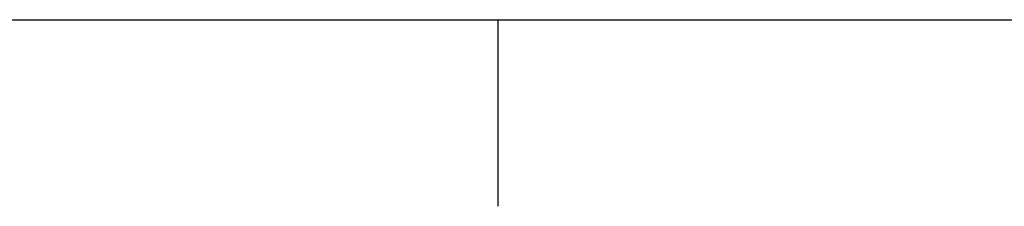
# Model space of a CAD drawing. Header units: inches. Extents: x -1 to 205, y 81 to 217.
# Tile 2 of 108: x 43.01 to 56.14, y 80.98 to 83.47. Entities that reach past the tile are written whole.
import ezdxf

# ---------------------------------------------------------------- set-up
doc = ezdxf.new("R2010")
doc.units = ezdxf.units.IN
doc.header["$LTSCALE"] = 1.1
doc.header["$MEASUREMENT"] = 0
doc.layers.add('1', color=7, linetype='CONTINUOUS')

msp = doc.modelspace()

# ---------------------------------------------------------------- linework, layer by layer
at = {"layer": '1', "color": 0, "linetype": 'Continuous'}
for p, q in [((2.734394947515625, 83.46688632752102), (201.7998412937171, 83.46688632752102)), ((49.39033273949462, 80.97850482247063), (49.39033273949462, 83.46688632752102))]:
    msp.add_line(p, q, dxfattribs=at)

doc.saveas('drawing.dxf')
